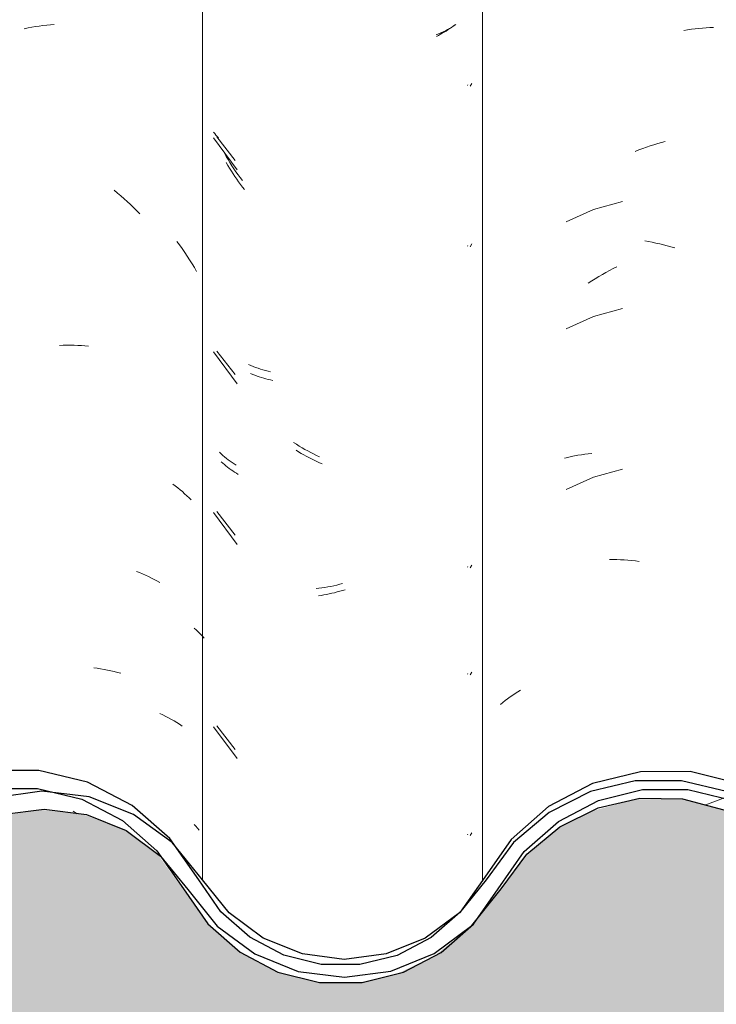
# Model space of a CAD drawing. Header units: metres. Extents: x 9.7 to 43.6, y -0.5 to 5.6.
# Tile 62 of 154: x 15.938 to 16.135, y 3.374 to 3.652. Entities that reach past the tile are written whole.
import ezdxf

# ---------------------------------------------------------------- set-up
doc = ezdxf.new("R2010")
doc.units = ezdxf.units.M
doc.layers.add('A-GLAZ-CWMG', color=7, linetype='Continuous', lineweight=5)
doc.layers.add('A-WALL-PATT', color=7, linetype='Continuous', lineweight=5)
pattern_1 = [(50, (13.933, 2.53), (0.364365, -0.031877), [0.0381, -0.4191]), (355, (13.933, 2.53), (-0.070485, 0.382117), [0.03048, -0.33528]), (100.451, (13.963, 2.527), (0.293886, 0.35023), [0.03238, -0.35618]), (46.184, (13.933, 2.632), (0.54216, -0.084084), [0.05715, -0.62865]), (96.636, (13.978, 2.625), (0.474805, 0.49485), [0.04857, -0.53427]), (351.184, (13.933, 2.632), (0.47481, 0.49485), [0.04572, -0.50292]), (21, (13.984, 2.606), (0.303226, -0.204528), [0.0381, -0.4191]), (326, (13.984, 2.606), (0.123607, 0.36838), [0.03048, -0.33528]), (71.451, (14.009, 2.589), (0.426833, 0.16384), [0.03238, -0.35618]), (37.5, (13.933, 2.53), (0.0061807, 0.169108), [0.01676, -0.31445, 0.01676, -0.3236, -0.33655]), (37.5, (13.933, 2.53), (0.0061807, 0.169108), [-0.67158, 0.01676, -0.31979]), (7.5, (13.933, 2.53), (0.133641, 0.200358), [0.01676, -0.17729, 0.01676, -0.30683, -0.12827]), (7.5, (13.933, 2.53), (0.133641, 0.200358), [-0.51765, 0.01676, -0.11151]), (327.5, (13.819, 2.53), (0.2711816, -0.0114606), [0.01676, -0.11024, 0.01676, -0.37948, -0.52578]), (327.5, (13.819, 2.53), (0.2711816, -0.0114606), [-0.52324, 0.01676, -0.50902]), (317.5, (13.769, 2.53), (0.296258, 0.05085), [0.01676, -0.14834, 0.01676, -0.24638, -0.37338]), (317.5, (13.769, 2.53), (0.296258, 0.05085), [-0.42824, 0.01676, -0.35662])]

# ---------------------------------------------------------------- blocks, each defined once
blk = doc.blocks.new('FP_20-A')
at = {"layer": 'A-GLAZ-CWMG', "color": 9, "true_color": 0xc0c0c0}
for p, q in [((15.93976, 3.64911), (15.94082, 3.64933)), ((15.94082, 3.64933), (15.94187, 3.64952)), ((15.94187, 3.64952), (15.94293, 3.6497)), ((15.94293, 3.6497), (15.94398, 3.64985)), ((15.94398, 3.64985), (15.94503, 3.64999)), ((15.94503, 3.64999), (15.94608, 3.65011)), ((15.94608, 3.65011), (15.94712, 3.65021)), ((15.94712, 3.65021), (15.94816, 3.6503)), ((15.96511, 3.60362), (15.96604, 3.60285)), ((15.96604, 3.60285), (15.96696, 3.60206)), ((15.96696, 3.60206), (15.96787, 3.60126)), ((15.96787, 3.60126), (15.96877, 3.60044)), ((15.96877, 3.60044), (15.96966, 3.59961)), ((15.96966, 3.59961), (15.97054, 3.59876)), ((15.97054, 3.59876), (15.97141, 3.5979)), ((15.97141, 3.5979), (15.97227, 3.59702)), ((15.94973, 3.55996), (15.95076, 3.56)), ((15.95076, 3.56), (15.95179, 3.56002)), ((15.95179, 3.56002), (15.95281, 3.56002)), ((15.95281, 3.56002), (15.95383, 3.56)), ((15.95383, 3.56), (15.95484, 3.55997)), ((15.95484, 3.55997), (15.95585, 3.55991)), ((15.95585, 3.55991), (15.95685, 3.55985)), ((15.95685, 3.55985), (15.95784, 3.55976)), ((15.98161, 3.52093), (15.98231, 3.52041)), ((15.98231, 3.52041), (15.98299, 3.51988)), ((15.98299, 3.51988), (15.98365, 3.51933)), ((15.98365, 3.51933), (15.98431, 3.51878)), ((15.98431, 3.51878), (15.98494, 3.51821)), ((15.98494, 3.51821), (15.98557, 3.51764)), ((15.98557, 3.51764), (15.98617, 3.51705)), ((15.98617, 3.51705), (15.98676, 3.51645)), ((15.97138, 3.49632), (15.97224, 3.49598)), ((15.97224, 3.49598), (15.97309, 3.49562)), ((15.97309, 3.49562), (15.97393, 3.49525)), ((15.97393, 3.49525), (15.97475, 3.49487)), ((15.97475, 3.49487), (15.97556, 3.49447)), ((15.97556, 3.49447), (15.97637, 3.49406)), ((15.97637, 3.49406), (15.97715, 3.49363)), ((15.97715, 3.49363), (15.97793, 3.49319)), ((15.95933, 3.46917), (15.96031, 3.46904)), ((15.96031, 3.46904), (15.96128, 3.46889)), ((15.96128, 3.46889), (15.96224, 3.46872)), ((15.96224, 3.46872), (15.9632, 3.46854)), ((15.9632, 3.46854), (15.96415, 3.46834)), ((15.96415, 3.46834), (15.96508, 3.46813)), ((15.96508, 3.46813), (15.96601, 3.4679)), ((15.96601, 3.4679), (15.96693, 3.46765)), ((15.98763, 3.4251), (15.9881, 3.42457)), ((15.9881, 3.42457), (15.98856, 3.42403)), ((15.98856, 3.42403), (15.98901, 3.42349))]:
    blk.add_line(p, q, dxfattribs=at)
blk = doc.blocks.new('FP_21-A')
at = {"layer": 'A-GLAZ-CWMG', "color": 9, "true_color": 0xc0c0c0}
for p, q in [((16.05805, 3.64815), (16.05752, 3.64784)), ((16.05857, 3.64847), (16.05805, 3.64815)), ((16.05908, 3.64881), (16.05857, 3.64847)), ((16.05958, 3.64914), (16.05908, 3.64881)), ((16.06007, 3.64949), (16.05958, 3.64914)), ((16.06055, 3.64985), (16.06007, 3.64949)), ((16.06102, 3.65022), (16.06055, 3.64985)), ((16.05643, 3.64725), (16.05587, 3.64697)), ((16.05698, 3.64754), (16.05643, 3.64725)), ((16.05752, 3.64784), (16.05698, 3.64754)), ((16.06461, 3.63315), (16.06472, 3.63335)), ((15.9934, 3.61959), (15.99307, 3.62)), ((15.99307, 3.61839), (15.99973, 3.60941)), ((15.99375, 3.61919), (15.9934, 3.61959)), ((15.99411, 3.6188), (15.99375, 3.61919)), ((15.99448, 3.61841), (15.99411, 3.6188)), ((15.99713, 3.61061), (15.99666, 3.61141)), ((15.9976, 3.60982), (15.99713, 3.61061)), ((15.99809, 3.60904), (15.9976, 3.60982)), ((15.99859, 3.60826), (15.99809, 3.60904)), ((15.99909, 3.6075), (15.99859, 3.60826)), ((15.99961, 3.60674), (15.99909, 3.6075)), ((16.00013, 3.606), (15.99961, 3.60674)), ((16.00067, 3.60526), (16.00013, 3.606)), ((16.00122, 3.60454), (16.00067, 3.60526)), ((16.00177, 3.60382), (16.00122, 3.60454)), ((16.06461, 3.58794), (16.06472, 3.58813)), ((15.99307, 3.55811), (15.99973, 3.54912)), ((16.00412, 3.55179), (16.00352, 3.55203)), ((16.00472, 3.55156), (16.00412, 3.55179)), ((16.00533, 3.55133), (16.00472, 3.55156)), ((16.00594, 3.55113), (16.00533, 3.55133)), ((16.00657, 3.55093), (16.00594, 3.55113)), ((16.0072, 3.55074), (16.00657, 3.55093)), ((16.00784, 3.55056), (16.0072, 3.55074)), ((16.00848, 3.5504), (16.00784, 3.55056)), ((16.00914, 3.55025), (16.00848, 3.5504)), ((16.0098, 3.55011), (16.00914, 3.55025)), ((16.01702, 3.52998), (16.01631, 3.53042)), ((16.01774, 3.52955), (16.01702, 3.52998)), ((16.01847, 3.52914), (16.01774, 3.52955)), ((16.0192, 3.52874), (16.01847, 3.52914)), ((15.99569, 3.52682), (15.99526, 3.52721)), ((15.99613, 3.52643), (15.99569, 3.52682)), ((15.99658, 3.52605), (15.99613, 3.52643)), ((16.01993, 3.52835), (16.0192, 3.52874)), ((16.02066, 3.52798), (16.01993, 3.52835)), ((16.0214, 3.52762), (16.02066, 3.52798)), ((16.02214, 3.52727), (16.0214, 3.52762)), ((16.02288, 3.52694), (16.02214, 3.52727)), ((16.02363, 3.52662), (16.02288, 3.52694)), ((15.99704, 3.52568), (15.99658, 3.52605)), ((15.99751, 3.52532), (15.99704, 3.52568)), ((15.998, 3.52496), (15.99751, 3.52532)), ((15.99849, 3.52462), (15.998, 3.52496)), ((15.999, 3.52428), (15.99849, 3.52462)), ((15.99951, 3.52396), (15.999, 3.52428)), ((16.00004, 3.52364), (15.99951, 3.52396)), ((15.99307, 3.51289), (15.99973, 3.50391)), ((16.06461, 3.49751), (16.06472, 3.4977)), ((16.0264, 3.49016), (16.02565, 3.49)), ((16.02715, 3.49034), (16.0264, 3.49016)), ((16.0279, 3.49053), (16.02715, 3.49034)), ((16.02865, 3.49073), (16.0279, 3.49053)), ((16.0294, 3.49095), (16.02865, 3.49073)), ((16.03015, 3.49118), (16.0294, 3.49095)), ((16.0234, 3.48959), (16.02266, 3.48949)), ((16.02415, 3.48972), (16.0234, 3.48959)), ((16.0249, 3.48985), (16.02415, 3.48972)), ((16.02565, 3.49), (16.0249, 3.48985)), ((16.06461, 3.46736), (16.06472, 3.46756)), ((15.99307, 3.45261), (15.99973, 3.44362)), ((16.06461, 3.42215), (16.06472, 3.42235))]:
    blk.add_line(p, q, dxfattribs=at)
blk = doc.blocks.new('FP_22-A')
at = {"layer": 'A-GLAZ-CWMG', "color": 9, "true_color": 0xc0c0c0}
for p, q in [((16.12558, 3.64863), (16.12663, 3.64879)), ((16.12663, 3.64879), (16.12768, 3.64895)), ((16.12768, 3.64895), (16.12873, 3.64908)), ((16.12873, 3.64908), (16.12978, 3.64919)), ((16.12978, 3.64919), (16.13082, 3.64928)), ((16.13082, 3.64928), (16.13186, 3.64936)), ((16.13186, 3.64936), (16.1329, 3.64942)), ((16.1329, 3.64942), (16.13393, 3.64946)), ((16.11187, 3.61459), (16.11292, 3.615)), ((16.11292, 3.615), (16.11397, 3.6154)), ((16.11397, 3.6154), (16.11502, 3.61577)), ((16.11502, 3.61577), (16.11607, 3.61613)), ((16.11607, 3.61613), (16.11713, 3.61646)), ((16.11713, 3.61646), (16.11819, 3.61678)), ((16.11819, 3.61678), (16.11925, 3.61708)), ((16.11925, 3.61708), (16.1203, 3.61736)), ((16.10824, 3.60051), (16.10011, 3.59821)), ((16.10011, 3.59821), (16.09239, 3.59479)), ((16.11454, 3.58936), (16.1156, 3.58918)), ((16.1156, 3.58918), (16.11665, 3.58899)), ((16.11665, 3.58899), (16.11771, 3.58878)), ((16.11771, 3.58878), (16.11877, 3.58854)), ((16.11877, 3.58854), (16.11983, 3.5883)), ((16.11983, 3.5883), (16.12088, 3.58803)), ((16.12088, 3.58803), (16.12194, 3.58774)), ((16.12194, 3.58774), (16.123, 3.58744)), ((16.10463, 3.58106), (16.10566, 3.5816)), ((16.10566, 3.5816), (16.10668, 3.58212)), ((16.1006, 3.57873), (16.1016, 3.57934)), ((16.1016, 3.57934), (16.1026, 3.57993)), ((16.1026, 3.57993), (16.10362, 3.58051)), ((16.10362, 3.58051), (16.10463, 3.58106)), ((16.09862, 3.57746), (16.0996, 3.5781)), ((16.0996, 3.5781), (16.1006, 3.57873)), ((16.10011, 3.56807), (16.09239, 3.56465)), ((16.10824, 3.57037), (16.10011, 3.56807)), ((16.09478, 3.52884), (16.09573, 3.52901)), ((16.09573, 3.52901), (16.0967, 3.52917)), ((16.0967, 3.52917), (16.09767, 3.52931)), ((16.09767, 3.52931), (16.09865, 3.52943)), ((16.09865, 3.52943), (16.09964, 3.52954)), ((16.09195, 3.52821), (16.09288, 3.52844)), ((16.09288, 3.52844), (16.09383, 3.52864)), ((16.09383, 3.52864), (16.09478, 3.52884)), ((16.10824, 3.52515), (16.10011, 3.52285)), ((16.10011, 3.52285), (16.09239, 3.51943)), ((16.10466, 3.49967), (16.10569, 3.49967)), ((16.10569, 3.49967), (16.10671, 3.49965)), ((16.10671, 3.49965), (16.10774, 3.49961)), ((16.10774, 3.49961), (16.10878, 3.49956)), ((16.10878, 3.49956), (16.10982, 3.49948)), ((16.10982, 3.49948), (16.11086, 3.49939)), ((16.11086, 3.49939), (16.11191, 3.49928)), ((16.11191, 3.49928), (16.11296, 3.49916)), ((16.07808, 3.46198), (16.07883, 3.46245)), ((16.07883, 3.46245), (16.07959, 3.46291)), ((16.07455, 3.45943), (16.07523, 3.45996)), ((16.07523, 3.45996), (16.07592, 3.46049)), ((16.07592, 3.46049), (16.07663, 3.461)), ((16.07663, 3.461), (16.07735, 3.46149)), ((16.07735, 3.46149), (16.07808, 3.46198)), ((16.07389, 3.45888), (16.07455, 3.45943))]:
    blk.add_line(p, q, dxfattribs=at)
blk = doc.blocks.new('Rectangular Mullion - Telha Fibrocimento - Ondulada-1908998-A')
at = {"layer": 'A-GLAZ-CWMG', "true_color": 0x808080}
h = blk.add_hatch(dxfattribs=at)
h.set_pattern_fill('FP_5', color=8, style=0, pattern_type=2)
h.set_pattern_definition(pattern_1)
h.paths.add_polyline_path([(15.64976, 3.37879), (15.66207, 3.37898), (15.67397, 3.38215), (15.68477, 3.38813), (15.69515, 3.39859), (15.70825, 3.41834), (15.71839, 3.42755), (15.73041, 3.43402), (15.74362, 3.43738), (15.75741, 3.43738), (15.77153, 3.43358), (15.78253, 3.42774), (15.79272, 3.41859), (15.80729, 3.39713), (15.81634, 3.38897), (15.82883, 3.38279), (15.83938, 3.38027), (15.85094, 3.38023), (15.86272, 3.38312), (15.87347, 3.38878), (15.88316, 3.39772), (15.89693, 3.41759), (15.9083, 3.42703), (15.91901, 3.43239), (15.93142, 3.43525), (15.94473, 3.43494), (15.95806, 3.43109), (15.96742, 3.42619), (15.97801, 3.41639), (15.99218, 3.39648), (16.00147, 3.38861), (16.01292, 3.38308), (16.02344, 3.38062), (16.0349, 3.38061), (16.04714, 3.38377), (16.05826, 3.38995), (16.06107, 3.39307), (16.05396, 3.3882), (16.04305, 3.38377), (16.04234, 3.38632), (16.03819, 3.38314), (16.02991, 3.38208), (16.0156, 3.38427), (16.01201, 3.38571), (16.01292, 3.38826), (16.01221, 3.38863), (16.00637, 3.3917), (16.00448, 3.38883), (15.99272, 3.39822), (15.98528, 3.4074), (15.98893, 3.40948), (15.98078, 3.4211), (15.97013, 3.43044), (15.95598, 3.43736), (15.94346, 3.44029), (15.92978, 3.44024), (15.9161, 3.43681), (15.90361, 3.43019), (15.89233, 3.41976), (15.8778, 3.39928), (15.86921, 3.39218), (15.86057, 3.38774), (15.85026, 3.38524), (15.83938, 3.38529), (15.82695, 3.38897), (15.81921, 3.39311), (15.81108, 3.40042), (15.79635, 3.42208), (15.78499, 3.43217), (15.77047, 3.43938), (15.75679, 3.44255), (15.74168, 3.44221), (15.72711, 3.43813), (15.71397, 3.43056), (15.70207, 3.41834), (15.69383, 3.40528), (15.68851, 3.39801), (15.68002, 3.39087), (15.67009, 3.38599), (15.65929, 3.38366), (15.64825, 3.38399), (15.63717, 3.38724), (15.62799, 3.39247), (15.61994, 3.40011), (15.61393, 3.40948), (15.60501, 3.42097), (15.59446, 3.42932), (15.58383, 3.43452), (15.57189, 3.43738), (15.55888, 3.43738), (15.54622, 3.43435), (15.53459, 3.42845), (15.52462, 3.42001), (15.50932, 3.40017), (15.49973, 3.39307), (15.4887, 3.38861), (15.47691, 3.3871), (15.46396, 3.38908), (15.45409, 3.39307), (15.4445, 3.40017), (15.42845, 3.41996), (15.41546, 3.42876), (15.40506, 3.43286), (15.39173, 3.43445), (15.37842, 3.4326), (15.36601, 3.42741), (15.3553, 3.41922), (15.3396, 3.39928), (15.33016, 3.39218), (15.31924, 3.38772), (15.30757, 3.3862), (15.30757, 3.38116), (15.31924, 3.38263), (15.33016, 3.38667), (15.3396, 3.39284), (15.34705, 3.40033), (15.35539, 3.41131), (15.35948, 3.41631), (15.36922, 3.42346), (15.38041, 3.42792), (15.39235, 3.42943), (15.40506, 3.42756), (15.41546, 3.42336), (15.42517, 3.41617), (15.44113, 3.39648), (15.45178, 3.38861), (15.46512, 3.38357), (15.47701, 3.38207), (15.49005, 3.38377), (15.50226, 3.38873), (15.51284, 3.39662), (15.53233, 3.42001), (15.53761, 3.42444), (15.54841, 3.42979), (15.56015, 3.43245), (15.57218, 3.43227), (15.58531, 3.42845), (15.59617, 3.42203), (15.60349, 3.41551), (15.6175, 3.39538), (15.62799, 3.38663), (15.63777, 3.3816), (15.64896, 3.37898)])
h.paths.add_polyline_path([(16.2139, 3.38094), (16.21164, 3.38366), (16.21229, 3.38366), (16.22414, 3.38651), (16.22772, 3.38853), (16.21724, 3.38597), (16.20576, 3.38614), (16.19413, 3.38949), (16.18458, 3.39508), (16.17821, 3.40062), (16.16383, 3.42096), (16.15328, 3.43019), (16.13908, 3.43708), (16.12491, 3.43994), (16.11185, 3.43955), (16.0992, 3.43626), (16.08744, 3.4301), (16.07633, 3.42001), (16.06779, 3.40694), (16.06983, 3.4088), (16.07325, 3.40694), (16.08062, 3.41745), (16.07773, 3.4201), (16.08062, 3.42226), (16.08524, 3.42401), (16.08353, 3.42001), (16.09024, 3.42591), (16.0883, 3.42881), (16.10156, 3.43491), (16.11188, 3.43738), (16.11315, 3.43471), (16.11394, 3.43491), (16.12732, 3.43478), (16.14088, 3.43099), (16.15042, 3.42604), (16.16008, 3.41762), (16.16091, 3.41762), (16.16689, 3.40943), (16.16632, 3.4088), (16.16749, 3.40714), (16.16843, 3.40714), (16.17445, 3.39729), (16.18458, 3.38881), (16.19598, 3.38337), (16.20646, 3.38096), (16.21229, 3.38095)])
h.paths.add_polyline_path([(16.36362, 3.38122), (16.37569, 3.38126), (16.38183, 3.38279), (16.38005, 3.38324), (16.3743, 3.38632), (16.36362, 3.38645), (16.35204, 3.38969), (16.34443, 3.39351), (16.33609, 3.4006), (16.32351, 3.41812), (16.31555, 3.42506), (16.30619, 3.42991), (16.29468, 3.43241), (16.28341, 3.43191), (16.27523, 3.42962), (16.27139, 3.42755), (16.25994, 3.41639), (16.25361, 3.40694), (16.24997, 3.40694), (16.24548, 3.40062), (16.24225, 3.39781), (16.24662, 3.39637), (16.23731, 3.39351), (16.23963, 3.38986), (16.23862, 3.38853), (16.24151, 3.39055), (16.24973, 3.39801), (16.26353, 3.41639), (16.26861, 3.42083), (16.27693, 3.42516), (16.28603, 3.42739), (16.29597, 3.42725), (16.30619, 3.42427), (16.3128, 3.42083), (16.31988, 3.41464), (16.33236, 3.39724), (16.34307, 3.38861), (16.35418, 3.3835)])
h.paths.add_polyline_path([(16.38005, 3.38324), (16.38602, 3.38424), (16.38083, 3.38529)])
h.paths.add_polyline_path([(16.38709, 3.38402), (16.3977, 3.38946), (16.40678, 3.39724), (16.41356, 3.40721), (16.41014, 3.41069), (16.40326, 3.40099), (16.39584, 3.39429), (16.38623, 3.3891), (16.3824, 3.38782), (16.38663, 3.38675), (16.38687, 3.38529)])
h.paths.add_polyline_path([(16.03441, 3.38453), (16.0367, 3.38622), (16.03427, 3.38563)])
h.paths.add_polyline_path([(16.06604, 3.39727), (16.06806, 3.40376), (16.06285, 3.40017), (16.06588, 3.39741)])
h.paths.add_polyline_path([(16.17445, 3.39729), (16.17445, 3.39868), (16.17521, 3.39796)])
at = {"layer": 'A-GLAZ-CWMG'}
blk.add_line((16.06885, 3.40934), (16.06885, 4.13453), dxfattribs=at)
at = {"layer": 'A-GLAZ-CWMG', "lineweight": 25, "flags": 128}
for points in [[(15.98893, 3.40948), (15.98078, 3.4211), (15.97013, 3.43044), (15.95759, 3.43696), (15.94388, 3.44029), (15.92978, 3.44024), (15.9161, 3.43681), (15.90361, 3.43019), (15.89303, 3.42077), (15.88497, 3.40908)], [(16.17193, 3.40948), (16.16383, 3.42096), (16.15328, 3.43019), (16.14088, 3.43664), (16.12732, 3.43995), (16.11338, 3.43993), (16.09983, 3.43658), (16.08744, 3.4301), (16.07692, 3.42085), (16.06885, 3.40934)], [(15.8895, 3.40694), (15.89693, 3.41759), (15.90663, 3.42615), (15.91807, 3.43215), (15.93058, 3.43524), (15.94346, 3.43525), (15.95598, 3.43218), (15.96742, 3.42619), (15.97714, 3.41764), (15.98457, 3.407)], [(16.07325, 3.40694), (16.08062, 3.41745), (16.09024, 3.42591), (16.10156, 3.43184), (16.11394, 3.43491), (16.12669, 3.43493), (16.13908, 3.43192), (16.15042, 3.42604), (16.16008, 3.41762), (16.16749, 3.40714)], [(15.98457, 3.407), (15.9915, 3.39708), (16.00055, 3.38909), (16.01122, 3.3835), (16.02289, 3.38062), (16.0349, 3.38061), (16.04657, 3.38348), (16.05724, 3.38906), (16.06631, 3.39703), (16.07325, 3.40694)], [(16.06885, 3.40934), (16.06259, 3.40041), (16.05442, 3.39322), (16.04479, 3.3882), (16.03427, 3.38563), (16.02344, 3.38565), (16.01292, 3.38826), (16.00331, 3.39331), (15.99516, 3.40052), (15.98893, 3.40948)]]:
    blk.add_lwpolyline(points, dxfattribs=at)
at = {"layer": 'A-GLAZ-CWMG'}
for name in ['FP_20-A', 'FP_22-A', 'FP_21-A']:
    blk.add_blockref(name, (0, 0), dxfattribs=at)
blk = doc.blocks.new('FP_27-A')
at = {"layer": 'A-GLAZ-CWMG', "color": 9, "true_color": 0xc0c0c0}
for p, q in [((15.98277, 3.58924), (15.98352, 3.58823)), ((15.98352, 3.58823), (15.98425, 3.5872)), ((15.98425, 3.5872), (15.98497, 3.58616)), ((15.98497, 3.58616), (15.98567, 3.58511)), ((15.98567, 3.58511), (15.98635, 3.58404)), ((15.98635, 3.58404), (15.98702, 3.58296)), ((15.98702, 3.58296), (15.98767, 3.58186)), ((15.98767, 3.58186), (15.98831, 3.58076)), ((15.98765, 3.4803), (15.98825, 3.47977)), ((15.98825, 3.47977), (15.98883, 3.47923)), ((15.98883, 3.47923), (15.98939, 3.47867)), ((15.98939, 3.47867), (15.98994, 3.47811)), ((15.98994, 3.47811), (15.99048, 3.47754)), ((15.97797, 3.45628), (15.9788, 3.4559)), ((15.9788, 3.4559), (15.97962, 3.4555)), ((15.97962, 3.4555), (15.98042, 3.45509)), ((15.98042, 3.45509), (15.98121, 3.45466)), ((15.98121, 3.45466), (15.98199, 3.45422)), ((15.98199, 3.45422), (15.98275, 3.45376)), ((15.98275, 3.45376), (15.9835, 3.45328)), ((15.9835, 3.45328), (15.98423, 3.4528))]:
    blk.add_line(p, q, dxfattribs=at)
blk = doc.blocks.new('FP_28-A')
at = {"layer": 'A-GLAZ-CWMG', "color": 9, "true_color": 0xc0c0c0}
for p, q in [((16.05776, 3.64824), (16.05712, 3.64794)), ((16.05839, 3.64855), (16.05776, 3.64824)), ((16.059, 3.64887), (16.05839, 3.64855)), ((16.0596, 3.64921), (16.059, 3.64887)), ((16.0602, 3.64956), (16.0596, 3.64921)), ((16.06078, 3.64992), (16.0602, 3.64956)), ((16.06135, 3.65029), (16.06078, 3.64992)), ((16.05647, 3.64765), (16.05581, 3.64738)), ((16.05712, 3.64794), (16.05647, 3.64765)), ((16.06536, 3.63296), (16.06585, 3.63373)), ((15.99397, 3.61865), (15.99917, 3.61201)), ((15.99665, 3.61316), (15.99613, 3.61406)), ((15.99717, 3.61228), (15.99665, 3.61316)), ((15.99771, 3.61141), (15.99717, 3.61228)), ((15.99826, 3.61054), (15.99771, 3.61141)), ((15.99883, 3.60969), (15.99826, 3.61054)), ((15.9994, 3.60885), (15.99883, 3.60969)), ((15.99999, 3.60802), (15.9994, 3.60885)), ((16.00059, 3.6072), (15.99999, 3.60802)), ((16.0012, 3.60639), (16.00059, 3.6072)), ((16.06536, 3.58775), (16.06585, 3.58851)), ((15.99397, 3.55837), (15.99917, 3.55172)), ((16.00359, 3.55429), (16.00294, 3.55457)), ((16.00425, 3.55402), (16.00359, 3.55429)), ((16.00492, 3.55376), (16.00425, 3.55402)), ((16.00561, 3.55352), (16.00492, 3.55376)), ((16.0063, 3.55329), (16.00561, 3.55352)), ((16.007, 3.55307), (16.0063, 3.55329)), ((16.00771, 3.55287), (16.007, 3.55307)), ((16.00843, 3.55268), (16.00771, 3.55287)), ((16.00915, 3.55251), (16.00843, 3.55268)), ((16.01641, 3.53213), (16.01562, 3.53264)), ((16.01721, 3.53163), (16.01641, 3.53213)), ((15.99521, 3.52943), (15.99474, 3.52988)), ((15.9957, 3.529), (15.99521, 3.52943)), ((15.9962, 3.52857), (15.9957, 3.529)), ((16.01801, 3.53115), (16.01721, 3.53163)), ((16.01882, 3.53069), (16.01801, 3.53115)), ((16.01963, 3.53024), (16.01882, 3.53069)), ((16.02044, 3.52981), (16.01963, 3.53024)), ((16.02126, 3.52939), (16.02044, 3.52981)), ((16.02208, 3.52899), (16.02126, 3.52939)), ((16.02291, 3.5286), (16.02208, 3.52899)), ((15.99671, 3.52816), (15.9962, 3.52857)), ((15.99724, 3.52775), (15.99671, 3.52816)), ((15.99778, 3.52736), (15.99724, 3.52775)), ((15.99834, 3.52697), (15.99778, 3.52736)), ((15.9989, 3.5266), (15.99834, 3.52697)), ((15.99948, 3.52624), (15.9989, 3.5266)), ((15.99397, 3.51315), (15.99917, 3.50651)), ((16.06536, 3.49732), (16.06585, 3.49808)), ((16.02944, 3.49291), (16.02861, 3.49269)), ((16.02277, 3.4916), (16.02195, 3.4915)), ((16.0236, 3.4917), (16.02277, 3.4916)), ((16.02443, 3.49183), (16.0236, 3.4917)), ((16.02526, 3.49197), (16.02443, 3.49183)), ((16.0261, 3.49212), (16.02526, 3.49197)), ((16.02693, 3.4923), (16.0261, 3.49212)), ((16.02777, 3.49249), (16.02693, 3.4923)), ((16.02861, 3.49269), (16.02777, 3.49249)), ((16.06536, 3.46717), (16.06585, 3.46794)), ((15.99397, 3.45287), (15.99917, 3.44622)), ((16.06536, 3.42196), (16.06585, 3.42273))]:
    blk.add_line(p, q, dxfattribs=at)
blk = doc.blocks.new('Rectangular Mullion - Telha Fibrocimento - Ondulada-V25-A')
at = {"layer": 'A-GLAZ-CWMG', "true_color": 0x808080}
h = blk.add_hatch(dxfattribs=at)
h.set_pattern_fill('FP_5', color=8, style=0, pattern_type=2)
h.set_pattern_definition(pattern_1)
h.paths.add_polyline_path([(16.38005, 3.38324), (16.38083, 3.38529), (16.38602, 3.38424), (16.38183, 3.38354)])
h.paths.add_polyline_path([(16.17445, 3.39729), (16.17521, 3.39796), (16.17409, 3.39902), (16.17431, 3.39798)])
h.paths.add_polyline_path([(16.20276, 3.37879), (16.21507, 3.37898), (16.22772, 3.38257), (16.23897, 3.38925), (16.23963, 3.38986), (16.23777, 3.39364), (16.24683, 3.39656), (16.24249, 3.39801), (16.24683, 3.40251), (16.25, 3.40697), (16.25365, 3.40699), (16.26304, 3.41997), (16.27139, 3.42755), (16.28548, 3.43455), (16.29662, 3.43738), (16.31041, 3.43738), (16.32453, 3.43358), (16.3364, 3.42697), (16.34572, 3.41859), (16.36029, 3.39713), (16.37001, 3.38861), (16.38183, 3.38279), (16.39238, 3.38027), (16.40394, 3.38023), (16.41572, 3.38312), (16.42647, 3.38878), (16.43616, 3.39772), (16.44993, 3.41759), (16.46153, 3.42715), (16.47201, 3.43239), (16.48442, 3.43525), (16.49773, 3.43494), (16.51106, 3.43109), (16.52042, 3.42619), (16.53101, 3.41639), (16.54518, 3.39648), (16.55447, 3.38861), (16.56592, 3.38308), (16.57644, 3.38062), (16.5879, 3.38061), (16.60014, 3.38377), (16.61126, 3.38995), (16.61407, 3.39307), (16.60696, 3.3882), (16.59605, 3.38377), (16.59534, 3.38632), (16.59119, 3.38314), (16.58291, 3.38208), (16.5686, 3.38427), (16.56501, 3.38571), (16.56592, 3.38826), (16.56521, 3.38863), (16.55937, 3.3917), (16.55748, 3.38883), (16.54572, 3.39822), (16.53828, 3.4074), (16.54193, 3.40948), (16.53378, 3.4211), (16.52313, 3.43044), (16.50898, 3.43736), (16.49646, 3.44029), (16.48278, 3.44024), (16.4691, 3.43681), (16.45661, 3.43019), (16.44533, 3.41976), (16.4308, 3.39928), (16.42197, 3.39205), (16.41357, 3.38774), (16.40326, 3.38524), (16.38958, 3.38529), (16.38703, 3.3844), (16.38623, 3.38685), (16.37995, 3.38897), (16.37221, 3.39311), (16.36408, 3.40042), (16.34935, 3.42208), (16.33609, 3.43315), (16.32347, 3.43938), (16.30979, 3.44255), (16.29468, 3.44221), (16.28011, 3.43813), (16.26582, 3.42944), (16.25507, 3.41834), (16.24545, 3.4034), (16.24151, 3.39801), (16.23302, 3.39087), (16.22298, 3.38597), (16.21253, 3.38326), (16.2139, 3.38094), (16.20576, 3.38096), (16.19382, 3.38399), (16.1835, 3.38938), (16.17445, 3.39729), (16.17186, 3.4018), (16.16819, 3.40751), (16.16749, 3.40714), (16.16632, 3.4088), (16.16684, 3.4096), (16.16058, 3.41807), (16.16008, 3.41762), (16.14865, 3.42696), (16.13683, 3.43247), (16.12489, 3.43493), (16.1126, 3.43458), (16.11188, 3.43738), (16.09922, 3.43435), (16.08854, 3.42845), (16.09024, 3.42591), (16.0898, 3.42552), (16.08312, 3.42001), (16.08524, 3.42401), (16.07876, 3.42097), (16.07783, 3.42001), (16.08057, 3.41737), (16.07325, 3.40694), (16.06946, 3.40901), (16.06232, 3.40017), (16.05273, 3.39307), (16.0417, 3.38861), (16.02991, 3.3871), (16.01694, 3.38909), (16.00676, 3.39331), (15.99722, 3.40052), (15.98676, 3.41258), (15.98893, 3.40948), (15.98561, 3.407), (15.99516, 3.39571), (16.00474, 3.38863), (16.00637, 3.3917), (16.01223, 3.38862), (16.01292, 3.38826), (16.01201, 3.38571), (16.01812, 3.38357), (16.03001, 3.38207), (16.03902, 3.38377), (16.04234, 3.38632), (16.04305, 3.38377), (16.05526, 3.38873), (16.06588, 3.39667), (16.08533, 3.42001), (16.09061, 3.42444), (16.10276, 3.4301), (16.11394, 3.43244), (16.12732, 3.43171), (16.13831, 3.42845), (16.14917, 3.42203), (16.15649, 3.41551), (16.1705, 3.39538), (16.18099, 3.38663), (16.19077, 3.3816), (16.20125, 3.37914)])
h.paths.add_polyline_path([(16.7669, 3.38094), (16.76464, 3.38366), (16.76529, 3.38366), (16.77805, 3.38695), (16.78072, 3.38853), (16.77024, 3.38597), (16.75754, 3.38644), (16.74713, 3.38949), (16.73848, 3.39429), (16.73121, 3.40062), (16.71683, 3.42096), (16.70628, 3.43019), (16.69208, 3.43708), (16.67791, 3.43994), (16.66485, 3.43955), (16.6522, 3.43626), (16.64044, 3.4301), (16.62933, 3.42001), (16.62079, 3.40694), (16.62283, 3.4088), (16.62625, 3.40694), (16.63362, 3.41745), (16.63073, 3.4201), (16.63362, 3.42226), (16.63824, 3.42401), (16.63653, 3.42001), (16.64324, 3.42591), (16.6413, 3.42881), (16.65456, 3.43491), (16.66488, 3.43738), (16.66615, 3.43471), (16.66694, 3.43491), (16.68032, 3.43478), (16.69388, 3.43099), (16.70342, 3.42604), (16.71308, 3.41762), (16.71391, 3.41762), (16.71989, 3.40943), (16.71932, 3.4088), (16.72049, 3.40714), (16.72143, 3.40714), (16.72745, 3.39729), (16.73848, 3.38834), (16.74898, 3.38337), (16.75946, 3.38096), (16.76529, 3.38095)])
h.paths.add_polyline_path([(15.86057, 3.38116), (15.87347, 3.38303), (15.88316, 3.38667), (15.8926, 3.39284), (15.90005, 3.40033), (15.9083, 3.4112), (15.91258, 3.41639), (15.92222, 3.42346), (15.93341, 3.42792), (15.94719, 3.42919), (15.95806, 3.42756), (15.97013, 3.42213), (15.97714, 3.41764), (15.9665, 3.42667), (15.95574, 3.43224), (15.94473, 3.43445), (15.92978, 3.43191), (15.91737, 3.42615), (15.90763, 3.41837), (15.8926, 3.39928), (15.88258, 3.39194), (15.86527, 3.38447), (15.86057, 3.38228)])
h.paths.add_polyline_path([(16.9178, 3.38122), (16.92869, 3.38126), (16.93483, 3.38279), (16.93305, 3.38324), (16.9273, 3.38632), (16.91662, 3.38645), (16.90504, 3.38969), (16.89743, 3.39351), (16.88909, 3.4006), (16.87651, 3.41812), (16.86855, 3.42506), (16.85717, 3.4304), (16.84768, 3.43241), (16.83641, 3.43191), (16.82823, 3.42962), (16.82439, 3.42755), (16.81294, 3.41639), (16.80661, 3.40694), (16.80297, 3.40694), (16.79848, 3.40062), (16.79525, 3.39781), (16.79962, 3.39637), (16.79031, 3.39351), (16.79254, 3.38978), (16.79254, 3.38901), (16.79451, 3.39055), (16.80273, 3.39801), (16.81653, 3.41639), (16.82216, 3.42111), (16.82993, 3.42516), (16.83903, 3.42739), (16.84897, 3.42725), (16.85919, 3.42427), (16.8658, 3.42083), (16.87288, 3.41464), (16.88536, 3.39724), (16.89607, 3.38861), (16.90718, 3.3835), (16.91662, 3.38122)])
h.paths.add_polyline_path([(16.93305, 3.38324), (16.93902, 3.38424), (16.93383, 3.38529)])
h.paths.add_polyline_path([(16.94009, 3.38402), (16.9507, 3.38946), (16.95978, 3.39724), (16.96656, 3.40721), (16.96314, 3.41069), (16.95626, 3.40099), (16.94884, 3.39429), (16.93923, 3.3891), (16.93487, 3.38796), (16.93963, 3.38675), (16.93987, 3.38529)])
h.paths.add_polyline_path([(16.03441, 3.38453), (16.03427, 3.38563), (16.03637, 3.38563), (16.0349, 3.38481)])
h.paths.add_polyline_path([(16.58741, 3.38453), (16.5897, 3.38622), (16.58727, 3.38563)])
h.paths.add_polyline_path([(16.61904, 3.39727), (16.62106, 3.40376), (16.61585, 3.40017), (16.61884, 3.39745)])
h.paths.add_polyline_path([(16.06604, 3.39727), (16.06259, 3.40041), (16.06806, 3.40376), (16.06694, 3.40017)])
h.paths.add_polyline_path([(16.72745, 3.39729), (16.72745, 3.39868), (16.72821, 3.39796)])
at = {"layer": 'A-GLAZ-CWMG'}
blk.add_line((15.98999, 3.40948), (15.98999, 4.13466), dxfattribs=at)
at = {"layer": 'A-GLAZ-CWMG', "lineweight": 25, "flags": 128}
for points in [[(16.16693, 3.40948), (16.15915, 3.42001), (16.14917, 3.42845), (16.13754, 3.43435), (16.12489, 3.43738), (16.11188, 3.43738), (16.09922, 3.43435), (16.08759, 3.42845), (16.07762, 3.42001), (16.06983, 3.40948)], [(15.98999, 3.40948), (15.98145, 3.41996), (15.97057, 3.42792), (15.95806, 3.43286), (15.94473, 3.43445), (15.93142, 3.4326), (15.91901, 3.42741), (15.9083, 3.41922), (15.89996, 3.40857)], [(16.07413, 3.40694), (16.08135, 3.41668), (16.09061, 3.42444), (16.10141, 3.42979), (16.11315, 3.43245), (16.12518, 3.43227), (16.13683, 3.42924), (16.14746, 3.42355), (16.15649, 3.41551), (16.1634, 3.40555)], [(15.90481, 3.40694), (15.91248, 3.41631), (15.92222, 3.42346), (15.93341, 3.42792), (15.94535, 3.42943), (15.95729, 3.42787), (15.96846, 3.42336), (15.97817, 3.41617), (15.9858, 3.40677)], [(16.06983, 3.40948), (16.06232, 3.40017), (16.05273, 3.39307), (16.0417, 3.38861), (16.02991, 3.3871), (16.01812, 3.38861), (16.00709, 3.39307), (15.9975, 3.40017), (15.98999, 3.40948)], [(15.9858, 3.40677), (15.99413, 3.39648), (16.00474, 3.38863), (16.01696, 3.38372), (16.03001, 3.38207), (16.04305, 3.38377), (16.05526, 3.38873), (16.06584, 3.39662), (16.07413, 3.40694)]]:
    blk.add_lwpolyline(points, dxfattribs=at)
at = {"layer": 'A-GLAZ-CWMG'}
for name in ['FP_28-A', 'FP_27-A']:
    blk.add_blockref(name, (0, 0), dxfattribs=at)

msp = doc.modelspace()

# ---------------------------------------------------------------- hatches: boundary and pattern name
at = {"layer": 'A-WALL-PATT', "true_color": 0xd6d6d6}
h = msp.add_hatch(color=254, dxfattribs=at)
h.paths.add_polyline_path([(18.07504, 2.65), (18.08004, 2.65), (18.08004, 3.21754), (18.04504, 3.21754), (18.04504, 3.38376), (18.03452, 3.38122), (18.02262, 3.38122), (18.01104, 3.38402), (18.00043, 3.38946), (17.99136, 3.39724), (17.97888, 3.41464), (17.9718, 3.42083), (17.96348, 3.42516), (17.95439, 3.42739), (17.94445, 3.42725), (17.93423, 3.42427), (17.92721, 3.42048), (17.92054, 3.41464), (17.9081, 3.39713), (17.89762, 3.38853), (17.88672, 3.38336), (17.87624, 3.38094), (17.86476, 3.38096), (17.85313, 3.38383), (17.8425, 3.38938), (17.83345, 3.39729), (17.81908, 3.41762), (17.80942, 3.42604), (17.79808, 3.43192), (17.78569, 3.43493), (17.77238, 3.43477), (17.75883, 3.43094), (17.74924, 3.42591), (17.73962, 3.41745), (17.72531, 3.39703), (17.71461, 3.3882), (17.70379, 3.38304), (17.69327, 3.38061), (17.68189, 3.38062), (17.67022, 3.3835), (17.65955, 3.38909), (17.6505, 3.39708), (17.63614, 3.41764), (17.62642, 3.42619), (17.61498, 3.43218), (17.60246, 3.43525), (17.58878, 3.43505), (17.5751, 3.43112), (17.56563, 3.42615), (17.55509, 3.41639), (17.54158, 3.39688), (17.53063, 3.38781), (17.51984, 3.38266), (17.50926, 3.38023), (17.49782, 3.38027), (17.48783, 3.38275), (17.48152, 3.38122), (17.46962, 3.38122), (17.45804, 3.38402), (17.44743, 3.38946), (17.43836, 3.39724), (17.42389, 3.41639), (17.4188, 3.42083), (17.41048, 3.42516), (17.40068, 3.42739), (17.39145, 3.42725), (17.38123, 3.42427), (17.37297, 3.41939), (17.36725, 3.41424), (17.35408, 3.39624), (17.34384, 3.38813), (17.32909, 3.38112), (17.32107, 3.37898), (17.30725, 3.37914), (17.29661, 3.38168), (17.28421, 3.38863), (17.27516, 3.39729), (17.2615, 3.41639), (17.2524, 3.42412), (17.24283, 3.42924), (17.23089, 3.43227), (17.21788, 3.43217), (17.20522, 3.42871), (17.19624, 3.42413), (17.18662, 3.4157), (17.17184, 3.39661), (17.16126, 3.38802), (17.15079, 3.38304), (17.14027, 3.38061), (17.12889, 3.38062), (17.1168, 3.38372), (17.10655, 3.38909), (17.0975, 3.39708), (17.08314, 3.41694), (17.07342, 3.42378), (17.06198, 3.42804), (17.04988, 3.42924), (17.03742, 3.42713), (17.02822, 3.42346), (17.01848, 3.41631), (17.0053, 3.39928), (17.00453, 3.39822), (16.99659, 3.391), (16.98734, 3.38561), (16.97587, 3.38214), (16.96657, 3.38116), (16.96657, 3.38259), (16.95626, 3.38023), (16.94482, 3.38027), (16.93483, 3.38275), (16.92852, 3.38122), (16.91662, 3.38122), (16.90504, 3.38402), (16.89443, 3.38946), (16.88536, 3.39724), (16.87089, 3.41639), (16.8658, 3.42083), (16.85717, 3.42524), (16.84768, 3.42739), (16.83845, 3.42725), (16.82823, 3.42427), (16.81997, 3.41939), (16.81425, 3.41424), (16.80108, 3.39624), (16.79254, 3.38813), (16.79254, 3.21754), (16.75754, 3.21754), (16.75754, 3.37881), (16.75425, 3.37914), (16.74361, 3.38168), (16.73121, 3.38863), (16.72216, 3.39729), (16.7085, 3.41639), (16.69892, 3.42438), (16.68983, 3.42924), (16.67789, 3.43227), (16.66488, 3.43217), (16.65222, 3.42871), (16.64324, 3.42413), (16.63362, 3.4157), (16.61884, 3.39661), (16.60826, 3.38802), (16.59779, 3.38304), (16.58727, 3.38061), (16.57589, 3.38062), (16.5638, 3.38372), (16.55355, 3.38909), (16.5445, 3.39708), (16.53014, 3.41694), (16.52042, 3.42378), (16.50898, 3.42804), (16.49688, 3.42924), (16.48442, 3.42713), (16.47522, 3.42346), (16.46548, 3.41631), (16.4523, 3.39928), (16.45153, 3.39822), (16.44359, 3.391), (16.43434, 3.38561), (16.42197, 3.38205), (16.41357, 3.38116), (16.41357, 3.38259), (16.40326, 3.38023), (16.39182, 3.38027), (16.38183, 3.38275), (16.37552, 3.38122), (16.36362, 3.38122), (16.35204, 3.38402), (16.34143, 3.38946), (16.33236, 3.39724), (16.31789, 3.41639), (16.3128, 3.42083), (16.30327, 3.42546), (16.29468, 3.42739), (16.28545, 3.42725), (16.27523, 3.42427), (16.26697, 3.41939), (16.26125, 3.41424), (16.24808, 3.39624), (16.23784, 3.38813), (16.22309, 3.38112), (16.21507, 3.37898), (16.20125, 3.37914), (16.19061, 3.38168), (16.17821, 3.38863), (16.16916, 3.39729), (16.1555, 3.41639), (16.1464, 3.42412), (16.13683, 3.42924), (16.12489, 3.43227), (16.11188, 3.43217), (16.09922, 3.42871), (16.09024, 3.42413), (16.08062, 3.4157), (16.06584, 3.39661), (16.05526, 3.38802), (16.04479, 3.38304), (16.03427, 3.38061), (16.02289, 3.38062), (16.0108, 3.38372), (16.00055, 3.38909), (15.9915, 3.39708), (15.97714, 3.41694), (15.96742, 3.42378), (15.95598, 3.42804), (15.94388, 3.42924), (15.93142, 3.42713), (15.92222, 3.42346), (15.91248, 3.41631), (15.8993, 3.39928), (15.89853, 3.39822), (15.89059, 3.391), (15.88134, 3.38561), (15.87051, 3.38221), (15.86057, 3.38116), (15.86057, 3.38259), (15.85026, 3.38023), (15.83882, 3.38027), (15.82705, 3.38324), (15.81634, 3.38897), (15.80729, 3.39713), (15.79272, 3.41859), (15.78253, 3.42774), (15.77047, 3.43414), (15.75679, 3.43741), (15.74168, 3.43688), (15.73041, 3.43402), (15.71839, 3.42755), (15.70825, 3.41834), (15.69383, 3.39656), (15.68477, 3.38813), (15.67397, 3.38215), (15.66207, 3.37898), (15.64825, 3.37914), (15.63761, 3.38168), (15.6268, 3.38724), (15.6175, 3.39538), (15.60349, 3.41551), (15.5934, 3.42412), (15.58383, 3.42924), (15.57189, 3.43227), (15.55888, 3.43217), (15.54622, 3.42871), (15.53737, 3.42423), (15.52835, 3.41668), (15.51284, 3.39662), (15.50504, 3.39081), (15.50504, 3.21754), (15.47004, 3.21754), (15.47004, 2.65), (17.37504, 2.65)])
h.paths.add_polyline_path([(15.65929, 4.10941), (15.67024, 4.11177), (15.68002, 4.11647), (15.68906, 4.12418), (15.69508, 4.13223), (15.70307, 4.14492), (15.70649, 4.14817), (15.63053, 4.14817), (15.63053, 4.11661), (15.63761, 4.11267), (15.64825, 4.10974)])
h.paths.add_polyline_path([(15.85026, 4.11096), (15.86084, 4.11347), (15.87224, 4.1199), (15.87871, 4.12547), (15.89303, 4.14571), (15.89586, 4.14817), (15.79499, 4.14817), (15.79635, 4.14698), (15.81108, 4.1258), (15.81921, 4.11865), (15.8298, 4.11339), (15.83938, 4.11101)])
h.paths.add_polyline_path([(17.69327, 4.11134), (17.70379, 4.11385), (17.71342, 4.11877), (17.72159, 4.12579), (17.73592, 4.14578), (17.73869, 4.14817), (17.63729, 4.14817), (17.63978, 4.14603), (17.65615, 4.12418), (17.66231, 4.11885), (17.67192, 4.11391), (17.68244, 4.11135)])
h.paths.add_polyline_path([(16.77024, 4.11167), (16.78072, 4.11417), (16.78916, 4.11904), (16.79506, 4.12418), (16.80477, 4.1381), (16.80907, 4.14492), (16.81249, 4.14817), (16.71417, 4.14817), (16.71683, 4.14589), (16.7318, 4.1255), (16.74139, 4.11802), (16.74898, 4.11417), (16.75946, 4.11167), (16.76529, 4.11167)])
h.paths.add_polyline_path([(16.21724, 4.11167), (16.22772, 4.11417), (16.23616, 4.11904), (16.24206, 4.12418), (16.25177, 4.1381), (16.25607, 4.14492), (16.25949, 4.14817), (16.16117, 4.14817), (16.16383, 4.14589), (16.1788, 4.1255), (16.18839, 4.11802), (16.19598, 4.11417), (16.20646, 4.11167), (16.21229, 4.11167)])
h.paths.add_polyline_path([(17.31829, 4.11167), (17.32334, 4.11169), (17.33372, 4.11417), (17.34216, 4.11904), (17.34806, 4.12418), (17.35777, 4.1381), (17.36207, 4.14492), (17.36549, 4.14817), (17.26717, 4.14817), (17.26983, 4.14589), (17.2848, 4.1255), (17.29439, 4.11802), (17.30198, 4.11417), (17.31246, 4.11167)])
h.paths.add_polyline_path([(17.86546, 4.11167), (17.87624, 4.11167), (17.88672, 4.11417), (17.89631, 4.11904), (17.90448, 4.126), (17.9169, 4.14311), (17.91956, 4.14537), (17.91956, 4.14817), (17.82017, 4.14817), (17.82283, 4.14589), (17.83721, 4.126), (17.84538, 4.11904), (17.85498, 4.11417)])
h.paths.add_polyline_path([(16.02991, 4.11277), (16.0417, 4.11426), (16.05442, 4.11983), (16.06314, 4.12656), (16.07876, 4.14736), (16.07969, 4.14817), (15.97829, 4.14817), (15.98158, 4.14491), (15.98676, 4.13854), (15.99941, 4.12418), (16.00709, 4.11861), (16.01812, 4.11426), (16.02344, 4.11359)])
h.paths.add_polyline_path([(17.13591, 4.11277), (17.1477, 4.11426), (17.16042, 4.11983), (17.16914, 4.12656), (17.18476, 4.14736), (17.18569, 4.14817), (17.08429, 4.14817), (17.08758, 4.14491), (17.08839, 4.14377), (17.10541, 4.12418), (17.11309, 4.11861), (17.12412, 4.11426), (17.12944, 4.11359)])
h.paths.add_polyline_path([(16.58291, 4.11277), (16.5947, 4.11426), (16.60742, 4.11983), (16.61614, 4.12656), (16.63176, 4.14736), (16.63269, 4.14817), (16.53129, 4.14817), (16.53458, 4.14491), (16.53539, 4.14377), (16.55241, 4.12418), (16.56009, 4.11861), (16.57112, 4.11426), (16.57644, 4.11359)])
h.paths.add_polyline_path([(16.41382, 4.11347), (16.41384, 4.11347), (16.42524, 4.1199), (16.43171, 4.12547), (16.44603, 4.14571), (16.44886, 4.14817), (16.34799, 4.14817), (16.34935, 4.14698), (16.36408, 4.1258), (16.37221, 4.11865), (16.3824, 4.11375), (16.38623, 4.11473), (16.39584, 4.11981), (16.40468, 4.12801), (16.41014, 4.13584), (16.41382, 4.13218), (16.41382, 4.11347)])
h.paths.add_polyline_path([(16.96682, 4.11347), (16.96684, 4.11347), (16.97824, 4.1199), (16.98471, 4.12547), (16.99903, 4.14571), (17.00186, 4.14817), (16.90099, 4.14817), (16.90235, 4.14698), (16.91708, 4.1258), (16.92521, 4.11865), (16.93492, 4.11363), (16.93923, 4.11473), (16.94884, 4.11981), (16.95768, 4.12801), (16.96314, 4.13584), (16.96682, 4.13218), (16.96682, 4.11347)])
h.paths.add_polyline_path([(17.51982, 4.11347), (17.51984, 4.11347), (17.52951, 4.1184), (17.53771, 4.12547), (17.55203, 4.14571), (17.55486, 4.14817), (17.45399, 4.14817), (17.45535, 4.14698), (17.47008, 4.1258), (17.47821, 4.11865), (17.48792, 4.11363), (17.49223, 4.11473), (17.50184, 4.11981), (17.51068, 4.12801), (17.51614, 4.13584), (17.51982, 4.13218), (17.51982, 4.11347)])
h.paths.add_polyline_path([(18.07744, 4.22525), (18.08004, 4.22788), (18.08004, 4.25), (18.07811, 4.23158)])
h.paths.add_polyline_path([(15.47264, 4.22525), (15.47004, 4.25), (15.47004, 4.22788)])

# ---------------------------------------------------------------- block references
at = {"layer": 'A-GLAZ-CWMG'}
for name in ['Rectangular Mullion - Telha Fibrocimento - Ondulada-1908998-A', 'Rectangular Mullion - Telha Fibrocimento - Ondulada-V25-A']:
    msp.add_blockref(name, (0, 0), dxfattribs=at)

doc.saveas('drawing.dxf')
